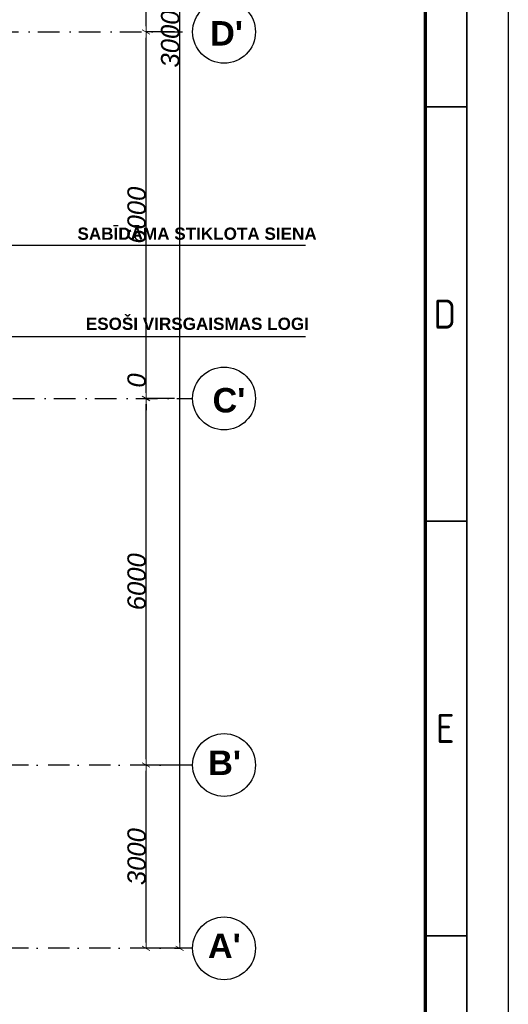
# Model space of a CAD drawing. Header units: millimetres. Extents: x -1662057 to -197461, y -941126 to 63888.
# Tile 192 of 209: x -1555944 to -1547956, y -315755 to -299638. Entities that reach past the tile are written whole.
import ezdxf

# ---------------------------------------------------------------- set-up
doc = ezdxf.new("R2010")
doc.units = ezdxf.units.MM
doc.linetypes.add('Dot & Dashed', pattern=[670.277762, 352.777767, -176.388884, 0, -141.111112])
doc.layers.get('0').update_dxf_attribs({"linetype": 'CONTINUOUS'})
doc.layers.get('Defpoints').update_dxf_attribs({"linetype": 'CONTINUOUS'})
for name, color, linetype in [('AR-Hatch', 7, 'CONTINUOUS'), ('Ar-Izmeri.Asis', 7, 'CONTINUOUS'), ('AR-PIEZIMES', 7, 'CONTINUOUS'), ('Ar-TEKSTI', 7, 'CONTINUOUS'), ('Rasējuma lapa', 7, 'CONTINUOUS'), ('sienas es', 7, 'CONTINUOUS')]:
    doc.layers.add(name, color=color, linetype=linetype)
doc.styles.add('GENERATED_STYLE_2', font='arialbd.ttf')
doc.styles.add('GENERATED_STYLE_3', font='ariali.ttf')
doc.styles.add('GENERATED_STYLE_5', font='arialbd.ttf')
doc.styles.add('ISO', font='iso')
doc.dimstyles.new('GENERATED_STYLE__3', dxfattribs={"dimtxt": 300, "dimasz": 95, "dimexe": 0.18, "dimexo": 300, "dimgap": 0.09, "dimtad": 1, "dimdec": 0, "dimzin": 0, "dimdsep": 46, "dimtxsty": 'GENERATED_STYLE_3', "dimblk": 'ARROWHEAD_2', "dimblk1": 'ARROWHEAD_2', "dimblk2": 'ARROWHEAD_2', "dimcen": 0.09, "dimclrd": 39, "dimclre": 39, "dimclrt": 7, "dimadec": 0, "dimazin": 0, "dimtfac": 1, "dimtdec": 4, "dimtmove": 0, "dimatfit": 3, "dimfxl": 1, "dimtolj": 1, "dimtzin": 0, "dimarcsym": 0})
doc.dimstyles.new('GENERATED_STYLE__5', dxfattribs={"dimtxt": 300, "dimasz": 95, "dimexe": 0.18, "dimexo": 300, "dimgap": 0.09, "dimtad": 1, "dimdec": 0, "dimzin": 0, "dimdsep": 46, "dimtxsty": 'GENERATED_STYLE_3', "dimblk": 'ARROWHEAD_2', "dimblk1": 'ARROWHEAD_2', "dimblk2": 'ARROWHEAD_2', "dimcen": 0.09, "dimclrd": 39, "dimclre": 39, "dimclrt": 7, "dimadec": 0, "dimazin": 0, "dimtfac": 1, "dimtdec": 4, "dimtmove": 2, "dimatfit": 3, "dimfxl": 1, "dimtolj": 1, "dimtzin": 0, "dimarcsym": 0})

# ---------------------------------------------------------------- blocks, each defined once
blk = doc.blocks.new('LINE_373096', base_point=(590463, -130985))
at = {"layer": 'AR-Hatch', "linetype": 'Continuous'}
blk.add_hatch(color=256, dxfattribs=at).paths.add_polyline_path([(590508, -130985), (590505, -130967), (590495, -130953), (590480, -130943), (590463, -130940), (590446, -130943), (590431, -130953), (590422, -130967), (590418, -130985), (590422, -131002), (590431, -131016), (590446, -131026), (590463, -131030), (590480, -131026), (590495, -131016), (590505, -131002)], flags=0)
at = {"layer": 'sienas es', "linetype": 'Continuous'}
blk.add_line((590508, -130985), (605652, -130985), dxfattribs=at)
blk.add_circle((590463, -130985), 45, dxfattribs=at)
blk = doc.blocks.new('LINE_373167', base_point=(595068, -129492))
at = {"layer": 'AR-Hatch', "linetype": 'Continuous'}
blk.add_hatch(color=256, dxfattribs=at).paths.add_polyline_path([(595113, -129492), (595109, -129475), (595099, -129460), (595085, -129451), (595068, -129447), (595050, -129451), (595036, -129460), (595026, -129475), (595023, -129492), (595026, -129509), (595036, -129524), (595050, -129534), (595068, -129537), (595085, -129534), (595099, -129524), (595109, -129509)], flags=0)
at = {"layer": 'sienas es', "linetype": 'Continuous'}
blk.add_line((595113, -129492), (605652, -129492), dxfattribs=at)
blk.add_circle((595068, -129492), 45, dxfattribs=at)
blk = doc.blocks.new('ARROWHEAD_2')
at = {"color": 0, "linetype": 'Continuous', "lineweight": 0}
for p, q in [((0, 0), (-1, 0)), ((-0.38, -0.66), (0.38, 0.66))]:
    blk.add_line(p, q, dxfattribs=at)
blk = doc.blocks.new('*D1328')
at = {"layer": 'Ar-Izmeri.Asis', "color": 39, "linetype": 'Continuous', "lineweight": -2, "transparency": 16777216}
for p, q in [((-1553416, -284838), (-1553329, -284838)), ((-1553328, -314743), (-1553328, -284933)), ((-1553416, -314838), (-1553329, -314838))]:
    blk.add_line(p, q, dxfattribs=at)
at = {"layer": 'Defpoints', "color": 0, "linetype": 'Continuous', "transparency": 16777216}
for p in [(-1553328, -284838), (-1553116, -284838), (-1553116, -314838)]:
    blk.add_point(p, dxfattribs=at)
at = {"layer": 'Ar-Izmeri.Asis', "color": 39, "linetype": 'Continuous', "lineweight": -2, "transparency": 16777216, "xscale": 95, "yscale": 95, "zscale": 95}
for p, rotation in [((-1553328, -284838), 90), ((-1553328, -314838), 270)]:
    blk.add_blockref('ARROWHEAD_2', p, dxfattribs=dict(at, rotation=rotation))
at = {"layer": 'Ar-Izmeri.Asis', "color": 7, "linetype": 'Continuous', "lineweight": 9, "transparency": 16777216, "insert": (-1553482, -299838), "char_height": 300, "attachment_point": 5, "rotation": 90, "style": 'GENERATED_STYLE_3'}
blk.add_mtext('\\A1;30000', dxfattribs=at)
blk = doc.blocks.new('*D1329')
at = {"layer": 'Ar-Izmeri.Asis', "color": 39, "linetype": 'Continuous', "lineweight": -2, "transparency": 16777216}
for p, q in [((-1553416, -311838), (-1553878, -311838)), ((-1553878, -314743), (-1553878, -311933)), ((-1553416, -314838), (-1553878, -314838))]:
    blk.add_line(p, q, dxfattribs=at)
at = {"layer": 'Defpoints', "color": 0, "linetype": 'Continuous', "transparency": 16777216}
for p in [(-1553878, -311838), (-1553116, -311838), (-1553116, -314838)]:
    blk.add_point(p, dxfattribs=at)
at = {"layer": 'Ar-Izmeri.Asis', "color": 39, "linetype": 'Continuous', "lineweight": -2, "transparency": 16777216, "xscale": 95, "yscale": 95, "zscale": 95}
for p, rotation in [((-1553878, -311838), 90), ((-1553878, -314838), 270)]:
    blk.add_blockref('ARROWHEAD_2', p, dxfattribs=dict(at, rotation=rotation))
at = {"layer": 'Ar-Izmeri.Asis', "color": 7, "linetype": 'Continuous', "lineweight": 9, "transparency": 16777216, "insert": (-1554031, -313338), "char_height": 300, "attachment_point": 5, "rotation": 90, "style": 'GENERATED_STYLE_3'}
blk.add_mtext('\\A1;3000', dxfattribs=at)
blk = doc.blocks.new('*D1330')
at = {"layer": 'Ar-Izmeri.Asis', "color": 39, "linetype": 'Continuous', "lineweight": -2, "transparency": 16777216}
for p, q in [((-1553416, -305838), (-1553878, -305838)), ((-1553878, -311743), (-1553878, -305933)), ((-1553416, -311838), (-1553878, -311838))]:
    blk.add_line(p, q, dxfattribs=at)
at = {"layer": 'Defpoints', "color": 0, "linetype": 'Continuous', "transparency": 16777216}
for p in [(-1553878, -305838), (-1553116, -305838), (-1553116, -311838)]:
    blk.add_point(p, dxfattribs=at)
at = {"layer": 'Ar-Izmeri.Asis', "color": 39, "linetype": 'Continuous', "lineweight": -2, "transparency": 16777216, "xscale": 95, "yscale": 95, "zscale": 95}
for p, rotation in [((-1553878, -305838), 90), ((-1553878, -311838), 270)]:
    blk.add_blockref('ARROWHEAD_2', p, dxfattribs=dict(at, rotation=rotation))
at = {"layer": 'Ar-Izmeri.Asis', "color": 7, "linetype": 'Continuous', "lineweight": 9, "transparency": 16777216, "insert": (-1554031, -308838), "char_height": 300, "attachment_point": 5, "rotation": 90, "style": 'GENERATED_STYLE_3'}
blk.add_mtext('\\A1;6000', dxfattribs=at)
blk = doc.blocks.new('*D1331')
at = {"layer": 'Ar-Izmeri.Asis', "color": 39, "linetype": 'Continuous', "lineweight": -2, "transparency": 16777216}
for p, q in [((-1553878, -305743), (-1553878, -305440)), ((-1553416, -305838), (-1553878, -305838)), ((-1553416, -305838), (-1553878, -305838)), ((-1553878, -305933), (-1553878, -306028))]:
    blk.add_line(p, q, dxfattribs=at)
at = {"layer": 'Defpoints', "color": 0, "linetype": 'Continuous', "transparency": 16777216}
for p in [(-1553878, -305838), (-1553116, -305838), (-1553116, -305838)]:
    blk.add_point(p, dxfattribs=at)
at = {"layer": 'Ar-Izmeri.Asis', "color": 39, "linetype": 'Continuous', "lineweight": -2, "transparency": 16777216, "xscale": 95, "yscale": 95, "zscale": 95}
for rotation in [270, 90]:
    blk.add_blockref('ARROWHEAD_2', (-1553878, -305838), dxfattribs=dict(at, rotation=rotation))
at = {"layer": 'Ar-Izmeri.Asis', "color": 7, "linetype": 'Continuous', "lineweight": 9, "transparency": 16777216, "insert": (-1554031, -305544), "char_height": 300, "attachment_point": 5, "rotation": 90, "style": 'GENERATED_STYLE_3'}
blk.add_mtext('\\A1;0', dxfattribs=at)
blk = doc.blocks.new('*D1332')
at = {"layer": 'Ar-Izmeri.Asis', "color": 39, "linetype": 'Continuous', "lineweight": -2, "transparency": 16777216}
for p, q in [((-1553416, -299838), (-1553878, -299838)), ((-1553878, -305743), (-1553878, -299933)), ((-1553416, -305838), (-1553878, -305838))]:
    blk.add_line(p, q, dxfattribs=at)
at = {"layer": 'Defpoints', "color": 0, "linetype": 'Continuous', "transparency": 16777216}
for p in [(-1553878, -299838), (-1553116, -299838), (-1553116, -305838)]:
    blk.add_point(p, dxfattribs=at)
at = {"layer": 'Ar-Izmeri.Asis', "color": 39, "linetype": 'Continuous', "lineweight": -2, "transparency": 16777216, "xscale": 95, "yscale": 95, "zscale": 95}
for p, rotation in [((-1553878, -299838), 90), ((-1553878, -305838), 270)]:
    blk.add_blockref('ARROWHEAD_2', p, dxfattribs=dict(at, rotation=rotation))
at = {"layer": 'Ar-Izmeri.Asis', "color": 7, "linetype": 'Continuous', "lineweight": 9, "transparency": 16777216, "insert": (-1554031, -302838), "char_height": 300, "attachment_point": 5, "rotation": 90, "style": 'GENERATED_STYLE_3'}
blk.add_mtext('\\A1;6000', dxfattribs=at)
blk = doc.blocks.new('*D1333')
at = {"layer": 'Ar-Izmeri.Asis', "color": 39, "linetype": 'Continuous', "lineweight": -2, "transparency": 16777216}
for p, q in [((-1553416, -293838), (-1553878, -293838)), ((-1553878, -299743), (-1553878, -293933)), ((-1553416, -299838), (-1553878, -299838))]:
    blk.add_line(p, q, dxfattribs=at)
at = {"layer": 'Defpoints', "color": 0, "linetype": 'Continuous', "transparency": 16777216}
for p in [(-1553878, -293838), (-1553116, -293838), (-1553116, -299838)]:
    blk.add_point(p, dxfattribs=at)
at = {"layer": 'Ar-Izmeri.Asis', "color": 39, "linetype": 'Continuous', "lineweight": -2, "transparency": 16777216, "xscale": 95, "yscale": 95, "zscale": 95}
for p, rotation in [((-1553878, -293838), 90), ((-1553878, -299838), 270)]:
    blk.add_blockref('ARROWHEAD_2', p, dxfattribs=dict(at, rotation=rotation))
at = {"layer": 'Ar-Izmeri.Asis', "color": 7, "linetype": 'Continuous', "lineweight": 9, "transparency": 16777216, "insert": (-1554031, -296838), "char_height": 300, "attachment_point": 5, "rotation": 90, "style": 'GENERATED_STYLE_3'}
blk.add_mtext('\\A1;6000', dxfattribs=at)
blk = doc.blocks.new('A1_L')
at = {"layer": 'Rasējuma lapa'}
blk.add_line((0, 594), (0, 0), dxfattribs=at)
at = {"layer": 'Rasējuma lapa', "lineweight": 35}
for p, q in [((-5, 589), (-5, 5)), ((-5, 447), (-10, 447)), ((-5, 397), (-10, 397)), ((-5, 347), (-10, 347))]:
    blk.add_line(p, q, dxfattribs=at)
at = {"layer": 'Rasējuma lapa', "lineweight": 70}
blk.add_line((-10, 584), (-10, 10), dxfattribs=at)
at = {"layer": 'Rasējuma lapa', "style": 'ISO'}
for s, p in [('D', (-9, 420.25)), ('E', (-8.72, 370.25))]:
    blk.add_text(s, height=3.5, dxfattribs=at).set_placement(p)
blk = doc.blocks.new('*U1264')
at = {"layer": 'Rasējuma lapa'}
blk.add_blockref('A1_L', (0, 0), dxfattribs=at)

msp = doc.modelspace()

# ---------------------------------------------------------------- linework, layer by layer
at = {"layer": 'Ar-Izmeri.Asis', "color": 251, "linetype": 'Dot & Dashed', "true_color": 0x636466}
for p, q in [((-1559000.30287, -299837.78808), (-1553116.39599, -299837.78808)), ((-1558068.10976, -305837.78808), (-1553116.39599, -305837.78808)), ((-1553116.39599, -311837.78808), (-1559560.24706, -311837.78808)), ((-1553116.39599, -314838.01885), (-1559560.24706, -314838.01885))]:
    msp.add_line(p, q, dxfattribs=at)
at = {"layer": 'Ar-Izmeri.Asis', "color": 251, "linetype": 'Continuous', "true_color": 0x636466}
for centre in [(-1552602.82464, -299837.78808), (-1552602.82464, -305837.78808), (-1552602.82464, -311837.78808), (-1552602.82464, -314838.01885)]:
    msp.add_circle(centre, 513.57134, dxfattribs=at)

# ---------------------------------------------------------------- block references
at = {"layer": 'Rasējuma lapa', "xscale": 135.6730224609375, "yscale": 135.6730224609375, "zscale": 135.6730224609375}
msp.add_blockref('*U1264', (-1547956.19836, -361710.6175), dxfattribs=at)
at = {"layer": 'sienas es', "color": 251, "linetype": 'Continuous', "true_color": 0x636466}
for name, p in [('LINE_373167', (-1561855.15367, -303330.26318)), ('LINE_373096', (-1566459.48073, -304822.70936))]:
    msp.add_blockref(name, p, dxfattribs=at)

# ---------------------------------------------------------------- texts
at = {"layer": 'AR-PIEZIMES', "color": 251, "linetype": 'Continuous', "true_color": 0x636466, "char_height": 400, "attachment_point": 1, "style": 'GENERATED_STYLE_5'}
for s, insert in [("{D'}", (-1552830.2254, -299660.90477)), ("{C'}", (-1552791.20048, -305666.64639)), ("{B'}", (-1552862.20723, -311600.96949)), ("{A'}", (-1552866.2777, -314597.22045))]:
    msp.add_mtext(s, dxfattribs=dict(at, insert=insert))
at = {"layer": 'Ar-TEKSTI', "color": 251, "linetype": 'Continuous', "true_color": 0x636466, "char_height": 200, "attachment_point": 1, "style": 'GENERATED_STYLE_2'}
for s, insert in [('{SABĪDĀMA STIKLOTA SIENA}', (-1554999.72801, -303040.20842)), ('{ESOŠI VIRSGAISMAS LOGI}', (-1554863.31524, -304515.10031))]:
    msp.add_mtext(s, dxfattribs=dict(at, insert=insert))

# ---------------------------------------------------------------- dimensions: what is measured, and where the dimension line sits
at = {"layer": 'Ar-Izmeri.Asis', "color": 251, "linetype": 'Continuous', "lineweight": 9, "true_color": 0x636466}
for base, p1, p2, dimstyle, picture, middle in [((-1553328.41683, -284837.78808), (-1553116.39599, -314838.01885), (-1553116.39599, -284837.78808), 'GENERATED_STYLE__3', '*D1328', (-1553481.67873, -299837.90346)), ((-1553877.68272, -293837.78808), (-1553116.39599, -299837.78808), (-1553116.39599, -293837.78808), 'GENERATED_STYLE__3', '*D1333', (-1554030.94461, -296837.78808)), ((-1553877.68272, -299837.78808), (-1553116.39599, -305837.78808), (-1553116.39599, -299837.78808), 'GENERATED_STYLE__5', '*D1332', (-1554030.94461, -302837.78808)), ((-1553877.6827170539, -305837.7880766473), (-1553116.3959863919, -305837.7880766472), (-1553116.3959863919, -305837.7880766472), 'GENERATED_STYLE__3', '*D1331', (-1554030.9446133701, -305544.0486905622)), ((-1553877.68272, -305837.78808), (-1553116.39599, -311837.78808), (-1553116.39599, -305837.78808), 'GENERATED_STYLE__3', '*D1330', (-1554030.94461, -308837.78808)), ((-1553877.68272, -311837.78808), (-1553116.39599, -314838.01885), (-1553116.39599, -311837.78808), 'GENERATED_STYLE__3', '*D1329', (-1554030.94461, -313337.90346))]:
    dim = msp.add_linear_dim(base=base, p1=p1, p2=p2, angle=90, dimstyle=dimstyle, dxfattribs=at)
    dim.commit()
    dim.dimension.update_dxf_attribs({"geometry": picture, "text_midpoint": middle})

doc.saveas('drawing.dxf')
